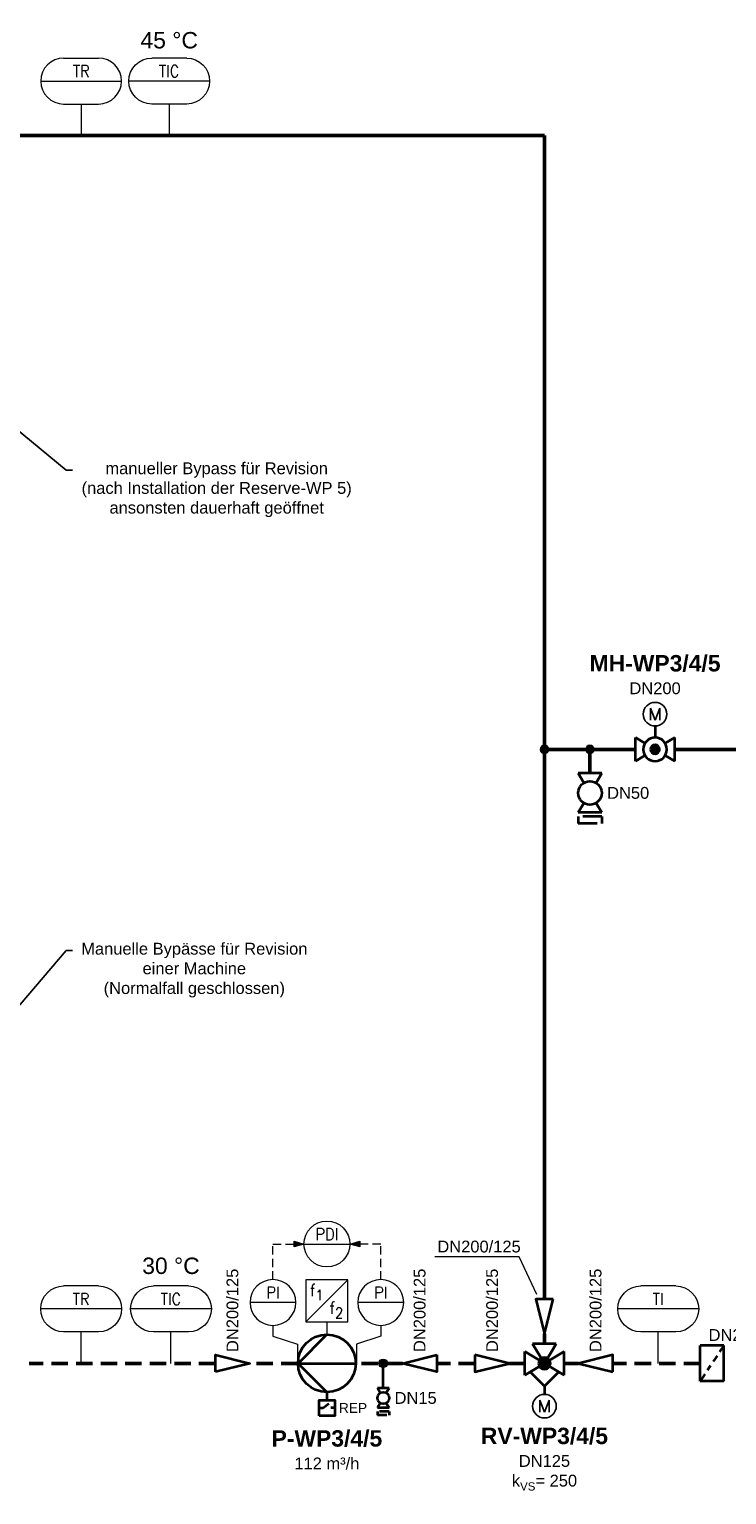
# Model space of a CAD drawing. Header units: millimetres. Extents: x -226 to 2201, y 0 to 1085.
# Tile 18 of 28: x 740 to 846, y 797 to 1020. Entities that reach past the tile are written whole.
import ezdxf
from ezdxf import colors
from ezdxf.entities.mleader import LeaderData, LeaderLine
from ezdxf.enums import TextEntityAlignment as Align
from ezdxf.math import Vec2, Vec3

# ---------------------------------------------------------------- set-up
doc = ezdxf.new("R2010")
doc.units = ezdxf.units.MM
doc.header["$PDMODE"] = 1
doc.linetypes.add('GESTRICHELT2', pattern=[0.375, 0.25, -0.125])
doc.linetypes.add('VERDECKT2', pattern=[4.7625, 3.175, -1.5875])
doc.layers.get('0').update_dxf_attribs({"lineweight": 18})
for name, color, linetype, lineweight in [('TGAx_G_KOM_GA-Steuerleitungen', 7, 'VERDECKT2', 18), ('TGAx_G_KOM_GA-Symbole', 7, 'Continuous', 18), ('TGAx_H_KOM_Armaturen', 7, 'Continuous', 35), ('TGAx_H_LTG_NT_RL', 164, 'GESTRICHELT2', 50), ('TGAx_H_LTG_NT_VL', 12, 'Continuous', 50), ('TGAx_H_TXT_Beschriftung', 7, 'Continuous', 18), ('TGAx_H_TXT_Dimensionierung', 7, 'Continuous', 18)]:
    doc.layers.add(name, color=color, linetype=linetype, lineweight=lineweight)
doc.styles.add('Arial', font='arial.ttf')
doc.styles.add('MSR-Arial', font='romans.shx')
doc.styles.add('RomanS', font='arial.ttf')

# ---------------------------------------------------------------- blocks, each defined once
blk = doc.blocks.new('6.01-Reduzierung')
at = {"flags": 128}
blk.add_lwpolyline([(0, 1.3125), (0, -1.3125), (5.25, 0)], close=True, dxfattribs=at)
blk = doc.blocks.new('4.16-Leitungs-Verbindungspunkt')
at = {"linetype": 'Continuous', "lineweight": 18}
blk.add_hatch(color=256, dxfattribs=at).paths.add_polyline_path([(0.65, 0, 1), (-0.65, 0, 1)])
blk.add_circle((0, 0), 0.65, dxfattribs=at)
blk = doc.blocks.new('9.12-Schmutzfänger')
at = {"linetype": 'Continuous'}
for p, q in [((0, 2.7), (0, -2.7)), ((0, 2.7), (3.6, 2.7)), ((2.88, 1.63), (3.6, 2.7)), ((3.6, 2.7), (3.6, -2.7)), ((2.03, 0.35), (2.48, 1.02)), ((0, -2.7), (0.63, -1.75)), ((1.03, -1.15), (1.63, -0.26)), ((0, -2.7), (3.6, -2.7))]:
    blk.add_line(p, q, dxfattribs=at)
blk = doc.blocks.new('7.01.04-Absperrhahn allg.')
at = {"linetype": 'Continuous'}
for p, q in [((0, 1.8), (0, -1.8)), ((0, 1.8), (1.46, 0.93)), ((6, 1.8), (4.54, 0.93)), ((6, 1.8), (6, -1.8)), ((1.46, -0.93), (0, -1.8)), ((4.54, -0.93), (6, -1.8))]:
    blk.add_line(p, q, dxfattribs=at)
blk.add_circle((3, 0), 1.8, dxfattribs=at)
blk = doc.blocks.new('5.07-Kupplung allg.')
at = {"linetype": 'Continuous'}
for p, q in [((0, 1.8), (0, -1.1)), ((1.1, 1.1), (1.1, 0)), ((1.1, 0), (1.1, -1.8))]:
    blk.add_line(p, q, dxfattribs=at)
for p, q in [((0, 1.8), (1.1, 1.8)), ((0, -1.8), (1.1, -1.8))]:
    blk.add_line(p, q)
blk = doc.blocks.new('13.21-Kreiselpumpe')
at = {"linetype": 'Continuous'}
for p, q in [((-4.4, -4.4), (0, 0)), ((0, 0), (4.4, -4.4)), ((0, 0), (0, -8.8))]:
    blk.add_line(p, q, dxfattribs=at)
blk.add_circle((0, -4.4), 4.4, dxfattribs=at)
blk = doc.blocks.new('02.MSR_Schalter')
for p, q in [((0, 2.4), (0, 1.78)), ((0, 0.62), (0.68, 1.48)), ((0, 0), (0, 0.62))]:
    blk.add_line(p, q)
blk.add_lwpolyline([(-1.2, 0), (1.2, 0), (1.2, 2.4), (-1.2, 2.4)], close=True)
blk = doc.blocks.new('Leitungs-Verbindungspkt')
at = {"linetype": 'Continuous', "lineweight": 18}
blk.add_hatch(color=256, dxfattribs=at).paths.add_polyline_path([(0.65, 0, 1), (-0.65, 0, 1)])
blk.add_circle((0, 0), 0.65, dxfattribs=at)
blk = doc.blocks.new('7.05.02-Stellantr. Elektromotor')
at = {"lineweight": 25}
for p, q in [((-0.72, 0.9), (-0.72, -0.9)), ((-0.72, 0.9), (0, -0.9)), ((0, -0.9), (0.72, 0.9)), ((0.72, -0.9), (0.72, 0.9))]:
    blk.add_line(p, q, dxfattribs=at)
blk.add_circle((0, 0), 1.8, dxfattribs=at)
blk = doc.blocks.new('7.02.01G-Dreiwegeventil m stet. Stellverhalten')
h = blk.add_hatch(color=256)
h.dxf.hatch_style = 1
h.paths.add_polyline_path([(2.23, 0.46), (3, 0), (3.77, 0.46, 0.56619)])
h.paths.add_polyline_path([(2.23, 0.46, 0.135933), (2.1, 0, 0.135933), (2.23, -0.46), (3, 0)])
h.paths.add_polyline_path([(3, 0), (2.23, -0.46, 0.123106), (2.54, -0.77)])
h.paths.add_polyline_path([(3, 0), (2.54, -0.77, 0.276984), (3.46, -0.77)])
h.paths.add_polyline_path([(3, 0), (3.46, -0.77, 0.123105), (3.77, -0.46)])
h.paths.add_polyline_path([(3.77, 0.46), (3, 0), (3.77, -0.46, 0.135933), (3.9, 0, 0.135933)])
at = {"linetype": 'Continuous'}
for p, q in [((3, 3.48), (0.81, 1.31)), ((3, 3.48), (5.19, 1.31)), ((0, 1.8), (6, -1.8)), ((6, 1.8), (0, -1.8)), ((0, 1.8), (0, -1.8)), ((3, 0), (1.2, -3)), ((4.8, -3), (3, 0)), ((6, 1.8), (6, -1.8)), ((4.8, -3), (1.2, -3))]:
    blk.add_line(p, q, dxfattribs=at)
blk.add_circle((3, 0), 0.9, dxfattribs=at)
blk.add_point((3, 0), dxfattribs=at)
blk = doc.blocks.new('7.01.05-Absperrkugelhahn')
h = blk.add_hatch(color=256)
h.dxf.hatch_style = 1
h.paths.add_polyline_path([(2.3, 0, 1), (3.7, 0, 1)])
at = {"linetype": 'Continuous'}
for p, q in [((0, 1.8), (1.46, 0.93)), ((0, 1.8), (0, -1.8)), ((6, 1.8), (4.54, 0.93)), ((6, 1.8), (6, -1.8)), ((1.46, -0.93), (0, -1.8)), ((4.54, -0.93), (6, -1.8))]:
    blk.add_line(p, q, dxfattribs=at)
for radius in [1.8, 0.7]:
    blk.add_circle((3, 0), radius, dxfattribs=at)
blk = doc.blocks.new('02.MSR_Fühler m. Fernwirkung_langrund')
for p, q in [((-2.67, 3.5), (2.67, 3.5)), ((-6.17, 0), (6.17, 0)), ((-2.67, -3.5), (2.67, -3.5))]:
    blk.add_line(p, q)
for centre, start, end in [((-2.67, 0), 90, 270), ((2.67, 0), 270, 90)]:
    blk.add_arc(centre, 3.5, start, end)
at = {"style": 'MSR-Arial', "width": 0.9}
for tag, p in [('MESSART', (0.02, 1.5)), ('WERT', (0.02, -1.55))]:
    blk.add_attdef(tag, text='', height=1.8, dxfattribs=at).set_placement(p, align=Align.MIDDLE_CENTER)
blk = doc.blocks.new('02.MSR_Fühler m. Fernwirkung_rund')
blk.add_line((-3.5, 0), (3.5, 0))
blk.add_circle((0, 0), 3.5)
at = {"style": 'MSR-Arial', "width": 0.9}
for tag, p in [('MESSART', (0, 1.5)), ('WERT', (0, -1.55))]:
    blk.add_attdef(tag, text='', height=1.8, dxfattribs=at).set_placement(p, align=Align.MIDDLE_CENTER)
blk = doc.blocks.new('02.MSR_Frequenzumrichter')
at = {"lineweight": 18}
blk.add_line((-3.2, -3.2), (3.2, 3.2), dxfattribs=at)
blk.add_lwpolyline([(-3.2, -3.2), (3.2, -3.2), (3.2, 3.2), (-3.2, 3.2)], close=True)
at = {"lineweight": 18, "char_height": 1.8, "attachment_point": 5, "style": 'MSR-Arial'}
for insert in [(-2.16, 1.63), (0.83, -1.08)]:
    blk.add_mtext('f', dxfattribs=dict(at, insert=insert))
at = {"lineweight": 18, "style": 'MSR-Arial', "width": 0.9}
for p in [(-1.12, 0.86), (1.87, -1.85)]:
    blk.add_attdef('Stufe', text='', height=1.6, dxfattribs=at).set_placement(p, align=Align.MIDDLE_CENTER)
blk = doc.blocks.new('02.MSR_Wirkpfeil')
blk.add_hatch(color=256).paths.add_polyline_path([(0.41, 1.51), (0, 0), (-0.41, 1.51)])
blk.add_lwpolyline([(0.41, 1.51), (0, 0), (-0.41, 1.51)], close=True)

msp = doc.modelspace()

# ---------------------------------------------------------------- linework, layer by layer
at = {"layer": 'TGAx_G_KOM_GA-Steuerleitungen', "ltscale": 0.4}
for p, q in [((776.7, 835.03), (781.43, 835.03)), ((776.7, 829.61), (776.7, 835.03)), ((793.15, 835.03), (788.43, 835.03)), ((793.15, 829.61), (793.15, 835.03))]:
    msp.add_line(p, q, dxfattribs=at)
at = {"layer": 'TGAx_G_KOM_GA-Symbole'}
for p, q in [((747.43, 1008.9), (747.43, 1004.1)), ((760.87, 1008.9), (760.87, 1004.1)), ((784.93, 823.17), (784.93, 821.33)), ((747.43, 816.83), (747.43, 821.63)), ((761.14, 816.83), (761.14, 821.63)), ((835.5, 816.83), (835.5, 821.63))]:
    msp.add_line(p, q, dxfattribs=at)
for points in [[(776.7, 822.61), (776.7, 820.96), (780.43, 819.75), (780.43, 816.83)], [(793.15, 822.61), (793.15, 820.96), (789.43, 819.75), (789.43, 816.83)]]:
    msp.add_lwpolyline(points, dxfattribs=at)
at = {"layer": 'TGAx_H_KOM_Armaturen'}
for p, q in [((835.01, 914.04), (835.01, 912.25)), ((793.53, 813.04), (793.53, 816.83)), ((784.93, 812.33), (784.93, 811.23)), ((818.13, 813.35), (818.13, 812.1))]:
    msp.add_line(p, q, dxfattribs=at)
at = {"layer": 'TGAx_H_LTG_NT_RL', "ltscale": 10}
for p, q in [((767.91, 816.83), (739.52, 816.83)), ((780.43, 816.83), (773.16, 816.83)), ((796.47, 816.83), (789.43, 816.83)), ((807.53, 816.83), (801.72, 816.83)), ((812.78, 816.83), (815.13, 816.83)), ((821.13, 816.83), (823.32, 816.83)), ((841.89, 816.83), (828.57, 816.83))]:
    msp.add_line(p, q, dxfattribs=at)
at = {"layer": 'TGAx_H_LTG_NT_VL', "ltscale": 0.1}
for p, q in [((818.13, 1004.1), (703.61, 1004.1)), ((818.13, 826.6), (818.13, 1004.1)), ((832.01, 910.47), (818.13, 910.47)), ((825.07, 910.47), (825.07, 906.82)), ((856.09, 910.47), (838.01, 910.47)), ((818.13, 819.83), (818.13, 821.35))]:
    msp.add_line(p, q, dxfattribs=at)
at = {"layer": 'TGAx_H_TXT_Dimensionierung'}
msp.add_lwpolyline([(816.96, 827.35), (814.25, 833.06), (801.39, 833.06)], dxfattribs=at)

# ---------------------------------------------------------------- block references
at = {"layer": 'TGAx_G_KOM_GA-Steuerleitungen', "ltscale": 0.5}
for p, rotation in [((781.43, 835.03), 90.00000000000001), ((788.43, 835.03), 270)]:
    msp.add_blockref('02.MSR_Wirkpfeil', p, dxfattribs=dict(at, rotation=rotation))
at = {"layer": 'TGAx_G_KOM_GA-Symbole'}
msp.add_blockref('02.MSR_Fühler m. Fernwirkung_langrund', (747.43, 1012.4), dxfattribs=at).add_auto_attribs({'MESSART': 'TR'})
ref = msp.add_blockref('02.MSR_Fühler m. Fernwirkung_langrund', (760.87, 1012.4), dxfattribs=dict(at, xscale=-1))
ref.add_attrib('MESSART', 'TIC', dxfattribs={"layer": '0', "height": 1.8, "style": 'MSR-Arial', "width": 0.9}).set_placement((760.85, 1013.9), align=Align.MIDDLE_CENTER)
at = {"layer": 'TGAx_G_KOM_GA-Symbole', "ltscale": 5}
msp.add_blockref('02.MSR_Fühler m. Fernwirkung_rund', (784.93, 835.03), dxfattribs=at).add_auto_attribs({'MESSART': 'PDI'})
at = {"layer": 'TGAx_G_KOM_GA-Symbole'}
ref = msp.add_blockref('02.MSR_Fühler m. Fernwirkung_rund', (776.7, 826.11), dxfattribs=dict(at, xscale=-1))
ref.add_attrib('MESSART', 'PI', dxfattribs={"layer": '0', "height": 1.8, "style": 'MSR-Arial', "width": 0.9}).set_placement((776.7, 827.61), align=Align.MIDDLE_CENTER)
ref = msp.add_blockref('02.MSR_Frequenzumrichter', (784.93, 826.37), dxfattribs=at)
ref.add_attrib('Stufe', '1', dxfattribs={"layer": '0', "lineweight": 18, "height": 1.6, "style": 'MSR-Arial', "width": 0.9}).set_placement((783.81, 827.24), align=Align.MIDDLE_CENTER)
ref.add_attrib('Stufe', '2', dxfattribs={"layer": '0', "lineweight": 18, "height": 1.6, "style": 'MSR-Arial', "width": 0.9}).set_placement((786.8, 824.53), align=Align.MIDDLE_CENTER)
ref = msp.add_blockref('02.MSR_Fühler m. Fernwirkung_rund', (793.15, 826.11), dxfattribs=dict(at, xscale=-1))
ref.add_attrib('MESSART', 'PI', dxfattribs={"layer": '0', "height": 1.8, "style": 'MSR-Arial', "width": 0.9}).set_placement((793.15, 827.61), align=Align.MIDDLE_CENTER)
ref = msp.add_blockref('02.MSR_Fühler m. Fernwirkung_langrund', (747.43, 825.13), dxfattribs=dict(at, xscale=-1))
ref.add_attrib('MESSART', 'TR', dxfattribs={"layer": '0', "height": 1.8, "style": 'MSR-Arial', "width": 0.9}).set_placement((747.41, 826.63), align=Align.MIDDLE_CENTER)
ref = msp.add_blockref('02.MSR_Fühler m. Fernwirkung_langrund', (761.14, 825.13), dxfattribs=dict(at, xscale=-1))
ref.add_attrib('MESSART', 'TIC', dxfattribs={"layer": '0', "height": 1.8, "style": 'MSR-Arial', "width": 0.9}).set_placement((761.12, 826.63), align=Align.MIDDLE_CENTER)
ref = msp.add_blockref('02.MSR_Fühler m. Fernwirkung_langrund', (835.5, 825.13), dxfattribs=dict(at, xscale=-1))
ref.add_attrib('MESSART', 'TI', dxfattribs={"layer": '0', "height": 1.8, "style": 'MSR-Arial', "width": 0.9}).set_placement((835.48, 826.63), align=Align.MIDDLE_CENTER)
at = {"layer": 'TGAx_H_KOM_Armaturen', "xscale": -1}
for name, p in [('7.05.02-Stellantr. Elektromotor', (835.01, 915.84)), ('6.01-Reduzierung', (801.72, 816.83))]:
    msp.add_blockref(name, p, dxfattribs=at)
for name, p, rotation in [('7.01.05-Absperrkugelhahn', (832.01, 910.47), 180), ('6.01-Reduzierung', (767.91, 816.83), 180), ('7.02.01G-Dreiwegeventil m stet. Stellverhalten', (815.13, 816.83), 180), ('02.MSR_Schalter', (783.73, 810.03), 270)]:
    msp.add_blockref(name, p, dxfattribs=dict(at, rotation=rotation))
at = {"layer": 'TGAx_H_KOM_Armaturen'}
for name, p, rotation in [('7.01.04-Absperrhahn allg.', (825.07, 906.82), 270), ('5.07-Kupplung allg.', (825.07, 900.24), 270), ('6.01-Reduzierung', (818.13, 826.6), 270), ('13.21-Kreiselpumpe', (780.53, 816.83), 89.99999999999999), ('6.01-Reduzierung', (828.57, 816.83), 180), ('9.12-Schmutzfänger', (845.49, 816.83), 180)]:
    msp.add_blockref(name, p, dxfattribs=dict(at, rotation=rotation))
for name, p in [('6.01-Reduzierung', (807.53, 816.83)), ('7.05.02-Stellantr. Elektromotor', (818.13, 810.3))]:
    msp.add_blockref(name, p, dxfattribs=at)
at = {"layer": 'TGAx_H_KOM_Armaturen', "xscale": 0.5, "yscale": 0.5, "zscale": 0.5, "rotation": 270}
for name, p in [('7.01.04-Absperrhahn allg.', (793.53, 813.04)), ('5.07-Kupplung allg.', (793.53, 809.47))]:
    msp.add_blockref(name, p, dxfattribs=at)
at = {"layer": 'TGAx_H_LTG_NT_RL', "ltscale": 10, "rotation": 270}
msp.add_blockref('Leitungs-Verbindungspkt', (793.53, 816.83), dxfattribs=at)
at = {"layer": 'TGAx_H_LTG_NT_VL', "ltscale": 0.1, "xscale": -1, "rotation": 270}
for p in [(818.13, 910.47), (825.07, 910.47)]:
    msp.add_blockref('4.16-Leitungs-Verbindungspunkt', p, dxfattribs=at)

# ---------------------------------------------------------------- texts
at = {"layer": 'TGAx_G_KOM_GA-Symbole', "insert": (788.92, 810.03), "char_height": 1.5, "attachment_point": 5, "style": 'Arial'}
msp.add_mtext('REP', dxfattribs=at)
at = {"layer": 'TGAx_H_TXT_Beschriftung', "attachment_point": 5, "style": 'Arial'}
for s, insert, char_height in [('45 °C', (760.87, 1018.61), 2.5), ('\\A1;{\\fArial|b1|i0|c0|p34;\\H1.38889x;MH-WP3/4/5\\P}DN200', (835.01, 921.86), 1.8), ('30 °C', (761.14, 831.69), 2.5)]:
    msp.add_mtext(s, dxfattribs=dict(at, insert=insert, char_height=char_height))
at = {"layer": 'TGAx_H_TXT_Beschriftung', "char_height": 2.5, "width": 13.4004, "attachment_point": 2, "style": 'Arial'}
for s, insert in [('{\\fArial|b1|i0|c0|p34;P-WP3/4/5\\P\\fArial|b0|i0|c0|p34;\\H0.72x;112 m³/h}', (784.93, 806.63)), ('\\A1;{\\fArial|b1|i0|c0|p34;RV-WP3/4/5\\P\\fArial|b0|i0|c0|p34;\\H0.72x;DN125\\Pk\\H0.7x;\\S^ VS;\\H1.42857x;= 250}', (818.13, 807.01))]:
    msp.add_mtext(s, dxfattribs=dict(at, insert=insert))
at = {"layer": 'TGAx_H_TXT_Dimensionierung', "char_height": 1.8, "attachment_point": 4, "style": 'Arial'}
for s, insert in [('DN50', (827.69, 903.82)), ('DN15', (795.26, 811.54))]:
    msp.add_mtext(s, dxfattribs=dict(at, insert=insert))
at = {"layer": 'TGAx_H_TXT_Dimensionierung', "char_height": 1.8, "width": 1.7603, "style": 'Arial'}
for s, insert, attachment_point in [('DN200/125', (801.79, 834.63), 4), ('DN200', (847.09, 821.14), 5)]:
    msp.add_mtext(s, dxfattribs=dict(at, insert=insert, attachment_point=attachment_point))
at = {"layer": 'TGAx_H_TXT_Dimensionierung', "char_height": 1.8, "attachment_point": 4, "rotation": 90, "style": 'Arial'}
for insert in [(770.53, 818.55), (799.09, 818.55), (810.15, 818.55), (825.94, 818.55)]:
    msp.add_mtext('DN200/125', dxfattribs=dict(at, insert=insert))

# ---------------------------------------------------------------- leaders
at = {"layer": 'TGAx_H_TXT_Beschriftung'}
ml = msp.add_multileader_mtext('Standard', dxfattribs=at)
ml.set_content('\\pxsm1;manueller Bypass für Revision\\P(nach Installation der Reserve-WP 5) \\Pansonsten dauerhaft geöffnet', color=256, style='RomanS')
ml.set_leader_properties()
ml.build(insert=Vec2(0, 0))
ml.multileader.update_dxf_attribs({"has_text_frame": 1, "text_right_attachment_type": 6, "dogleg_length": 1, "arrow_head_size": 1.8})
ctx = ml.context
ctx.base_point, ctx.char_height, ctx.arrow_head_size, ctx.landing_gap_size, ctx.plane_origin = Vec3(746.12, 953.07), 1.8, 1.8, 1.5, Vec3(628.13, 983.62)
ctx.right_attachment, ctx.text_align_type = 6, 1
notes = []
notes.append((ctx, [(0, (1, 1, 0), (745.12, 953.07), (1, 0), 1, [(0, [(712.11, 980.23)], 0, [])])]))
ctx.mtext.insert, ctx.mtext.alignment, ctx.mtext.flow_direction = Vec3(768.11, 954.24), 2, 5
ml = msp.add_multileader_mtext('Standard', dxfattribs=at)
ml.set_content('Manuelle Bypässe für Revision\\Peiner Machine\\P(Normalfall geschlossen)', color=256, style='RomanS')
ml.set_leader_properties()
ml.build(insert=Vec2(0, 0))
ml.multileader.update_dxf_attribs({"has_text_frame": 1, "text_right_attachment_type": 6, "dogleg_length": 1, "arrow_head_size": 1.8})
ctx = ml.context
ctx.base_point, ctx.char_height, ctx.arrow_head_size, ctx.landing_gap_size, ctx.plane_origin = Vec3(746.12, 879.81), 1.8, 1.8, 1.5, Vec3(628.13, 910.35)
ctx.right_attachment, ctx.text_align_type = 6, 1
notes.append((ctx, [(0, (1, 1, 0), (745.12, 879.81), (1, 0), 1, [(1, [(712.11, 906.96), (710.98, 839.85)], 0, [])])]))
ctx.mtext.insert, ctx.mtext.alignment, ctx.mtext.flow_direction = Vec3(764.7, 880.97), 2, 5
for ctx, leaders in notes:
    for number, flags, end, landing, length, lines in leaders:
        leader = LeaderData()
        leader.index, (leader.has_last_leader_line, leader.has_dogleg_vector, leader.attachment_direction) = number, flags
        leader.last_leader_point, leader.dogleg_vector, leader.dogleg_length = Vec3(end), Vec3(landing), length
        for number, points, colour, breaks in lines:
            line = LeaderLine()
            line.index, line.vertices, line.color, line.breaks = number, Vec3.list(points), colors.encode_raw_color(colour), breaks
            leader.lines.append(line)
        ctx.leaders.append(leader)

doc.saveas('drawing.dxf')
